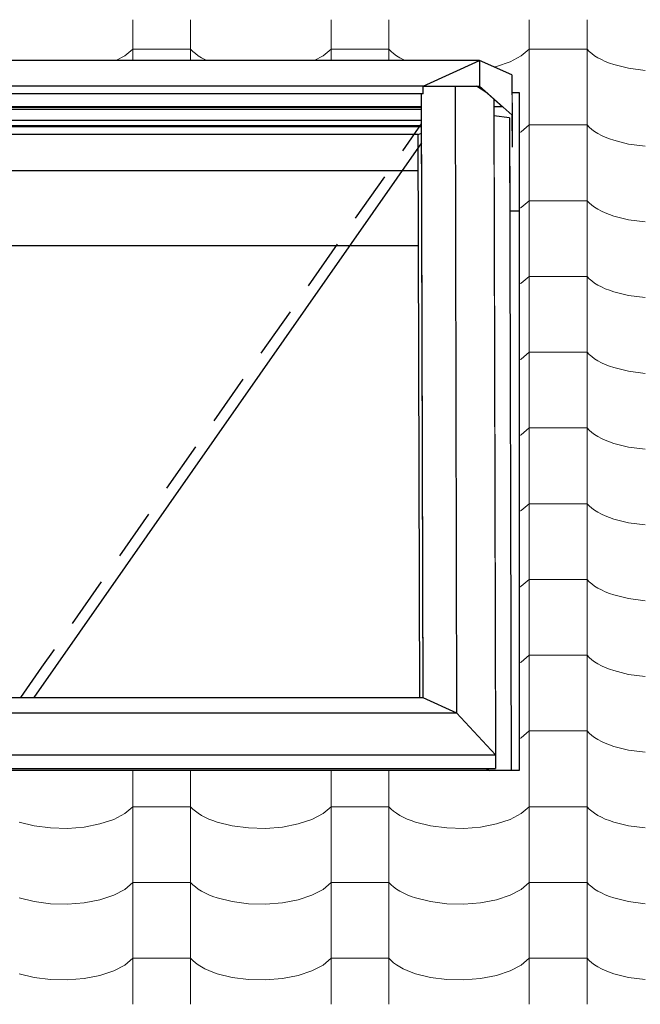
# Model space of a CAD drawing. Header units: millimetres. Extents: x -36478 to 31050, y -14815 to 11827.
# Tile 217 of 256: x -14846 to -14329, y 8788 to 9608. Entities that reach past the tile are written whole.
import ezdxf

# ---------------------------------------------------------------- set-up
doc = ezdxf.new("R2010")
doc.units = ezdxf.units.MM
doc.header["$MEASUREMENT"] = 0
doc.linetypes.add('Wipeout_Contour', pattern=[1000, 0, -1000])
for name, color, linetype in [('Nové_Konstrukce - krov', 7, 'Continuous'), ('Nové_Konstrukce - střechy a skořepiny', 7, 'Continuous'), ('Nové_Výplně - Povrchové', 7, 'Continuous')]:
    doc.layers.add(name, color=color, linetype=linetype)

# ---------------------------------------------------------------- blocks, each defined once
blk = doc.blocks.new('*X13')
at = {"layer": 'Nové_Výplně - Povrchové', "color": 21, "linetype": 'Continuous', "lineweight": 20, "true_color": 0xffaaaa}
for p, q in [((-14751.72, 9607.81), (-14751.72, 9573.71)), ((-14703.69, 9607.81), (-14703.69, 9573.71)), ((-14586.72, 9607.81), (-14586.72, 9573.71)), ((-14538.69, 9607.81), (-14538.69, 9573.71)), ((-14421.72, 9607.81), (-14421.72, 9544.94)), ((-14373.69, 9607.81), (-14373.69, 9544.94)), ((-14758.39, 9577.59), (-14751.72, 9583.28)), ((-14727.71, 9583.28), (-14751.72, 9583.28)), ((-14703.69, 9583.28), (-14727.71, 9583.28)), ((-14703.69, 9583.28), (-14701.86, 9581.39)), ((-14701.86, 9581.39), (-14699.74, 9579.56)), ((-14699.74, 9579.56), (-14697.34, 9577.8)), ((-14593.39, 9577.59), (-14586.72, 9583.28)), ((-14562.71, 9583.28), (-14586.72, 9583.28)), ((-14538.69, 9583.28), (-14562.71, 9583.28)), ((-14538.69, 9583.28), (-14536.86, 9581.39)), ((-14536.86, 9581.39), (-14534.74, 9579.56)), ((-14534.74, 9579.56), (-14532.34, 9577.8)), ((-14428.39, 9577.59), (-14421.72, 9583.28)), ((-14397.71, 9583.28), (-14421.72, 9583.28)), ((-14373.69, 9583.28), (-14397.71, 9583.28)), ((-14373.69, 9583.28), (-14371.86, 9581.39)), ((-14371.86, 9581.39), (-14369.74, 9579.56)), ((-14369.74, 9579.56), (-14367.34, 9577.8)), ((-14765.82, 9573.71), (-14758.39, 9577.59)), ((-14697.34, 9577.8), (-14694.65, 9576.13)), ((-14694.65, 9576.13), (-14691.71, 9574.55)), ((-14691.71, 9574.55), (-14689.9, 9573.71)), ((-14600.82, 9573.71), (-14593.39, 9577.59)), ((-14532.34, 9577.8), (-14529.65, 9576.13)), ((-14529.65, 9576.13), (-14526.71, 9574.55)), ((-14526.71, 9574.55), (-14524.9, 9573.71)), ((-14449.18, 9568.93), (-14437.7, 9572.73)), ((-14437.7, 9572.73), (-14428.39, 9577.59)), ((-14367.34, 9577.8), (-14364.65, 9576.13)), ((-14364.65, 9576.13), (-14361.71, 9574.55)), ((-14361.71, 9574.55), (-14358.53, 9573.07)), ((-14358.53, 9573.07), (-14355.12, 9571.7)), ((-14355.12, 9571.7), (-14351.5, 9570.45)), ((-14451.31, 9568.52), (-14449.18, 9568.93)), ((-14351.5, 9570.45), (-14339.05, 9567.35)), ((-14339.05, 9567.35), (-14325.39, 9565.59)), ((-14421.72, 9544.71), (-14421.72, 9481.83)), ((-14373.69, 9544.71), (-14373.69, 9481.83)), ((-14430.07, 9513.61), (-14428.39, 9514.49)), ((-14428.39, 9514.49), (-14421.72, 9520.18)), ((-14397.71, 9520.18), (-14421.72, 9520.18)), ((-14373.69, 9520.18), (-14397.71, 9520.18)), ((-14373.69, 9520.18), (-14371.86, 9518.28)), ((-14371.86, 9518.28), (-14369.74, 9516.45)), ((-14369.74, 9516.45), (-14367.34, 9514.7)), ((-14367.34, 9514.7), (-14364.65, 9513.03)), ((-14364.65, 9513.03), (-14361.71, 9511.45)), ((-14361.71, 9511.45), (-14358.53, 9509.97)), ((-14358.53, 9509.97), (-14355.12, 9508.6)), ((-14355.12, 9508.6), (-14351.5, 9507.35)), ((-14351.5, 9507.35), (-14339.05, 9504.24)), ((-14339.05, 9504.24), (-14325.39, 9502.49)), ((-14421.72, 9481.6), (-14421.72, 9418.73)), ((-14373.69, 9481.6), (-14373.69, 9418.73)), ((-14428.39, 9451.38), (-14421.72, 9457.07)), ((-14397.71, 9457.07), (-14421.72, 9457.07)), ((-14373.69, 9457.07), (-14397.71, 9457.07)), ((-14373.69, 9457.07), (-14371.86, 9455.18)), ((-14430.07, 9450.51), (-14428.39, 9451.38)), ((-14371.86, 9455.18), (-14369.74, 9453.35)), ((-14369.74, 9453.35), (-14367.34, 9451.59)), ((-14367.34, 9451.59), (-14364.65, 9449.92)), ((-14364.65, 9449.92), (-14361.71, 9448.34)), ((-14361.71, 9448.34), (-14358.53, 9446.86)), ((-14358.53, 9446.86), (-14355.12, 9445.49)), ((-14355.12, 9445.49), (-14351.5, 9444.24)), ((-14351.5, 9444.24), (-14339.05, 9441.14)), ((-14339.05, 9441.14), (-14325.39, 9439.38)), ((-14421.72, 9418.5), (-14421.72, 9355.62)), ((-14373.69, 9418.5), (-14373.69, 9355.62)), ((-14428.39, 9388.28), (-14421.72, 9393.97)), ((-14397.71, 9393.97), (-14421.72, 9393.97)), ((-14373.69, 9393.97), (-14397.71, 9393.97)), ((-14373.69, 9393.97), (-14371.86, 9392.07)), ((-14371.86, 9392.07), (-14369.74, 9390.24)), ((-14430.07, 9387.4), (-14428.39, 9388.28)), ((-14369.74, 9390.24), (-14367.34, 9388.49)), ((-14367.34, 9388.49), (-14364.65, 9386.82)), ((-14364.65, 9386.82), (-14361.71, 9385.24)), ((-14361.71, 9385.24), (-14358.53, 9383.76)), ((-14358.53, 9383.76), (-14355.12, 9382.39)), ((-14355.12, 9382.39), (-14351.5, 9381.14)), ((-14351.5, 9381.14), (-14339.05, 9378.03)), ((-14339.05, 9378.03), (-14325.39, 9376.28)), ((-14421.72, 9355.39), (-14421.72, 9292.52)), ((-14373.69, 9355.39), (-14373.69, 9292.52)), ((-14430.07, 9324.3), (-14428.39, 9325.17)), ((-14428.39, 9325.17), (-14421.72, 9330.86)), ((-14397.71, 9330.86), (-14421.72, 9330.86)), ((-14373.69, 9330.86), (-14397.71, 9330.86)), ((-14373.69, 9330.86), (-14371.86, 9328.97)), ((-14371.86, 9328.97), (-14369.74, 9327.14)), ((-14369.74, 9327.14), (-14367.34, 9325.38)), ((-14367.34, 9325.38), (-14364.65, 9323.71)), ((-14364.65, 9323.71), (-14361.71, 9322.13)), ((-14361.71, 9322.13), (-14358.53, 9320.65)), ((-14358.53, 9320.65), (-14355.12, 9319.28)), ((-14355.12, 9319.28), (-14351.5, 9318.03)), ((-14351.5, 9318.03), (-14339.05, 9314.93)), ((-14339.05, 9314.93), (-14325.39, 9313.17)), ((-14421.72, 9292.29), (-14421.72, 9229.41)), ((-14373.69, 9292.29), (-14373.69, 9229.41)), ((-14428.39, 9262.07), (-14421.72, 9267.76)), ((-14397.71, 9267.76), (-14421.72, 9267.76)), ((-14373.69, 9267.76), (-14397.71, 9267.76)), ((-14373.69, 9267.76), (-14371.86, 9265.86)), ((-14430.07, 9261.19), (-14428.39, 9262.07)), ((-14371.86, 9265.86), (-14369.74, 9264.03)), ((-14369.74, 9264.03), (-14367.34, 9262.28)), ((-14367.34, 9262.28), (-14364.65, 9260.61)), ((-14364.65, 9260.61), (-14361.71, 9259.03)), ((-14361.71, 9259.03), (-14358.53, 9257.55)), ((-14358.53, 9257.55), (-14355.12, 9256.18)), ((-14355.12, 9256.18), (-14351.5, 9254.93)), ((-14351.5, 9254.93), (-14339.05, 9251.82)), ((-14339.05, 9251.82), (-14325.39, 9250.07)), ((-14421.72, 9229.18), (-14421.72, 9166.31)), ((-14373.69, 9229.18), (-14373.69, 9166.31)), ((-14428.39, 9198.96), (-14421.72, 9204.65)), ((-14397.71, 9204.65), (-14421.72, 9204.65)), ((-14373.69, 9204.65), (-14397.71, 9204.65)), ((-14373.69, 9204.65), (-14371.86, 9202.76)), ((-14371.86, 9202.76), (-14369.74, 9200.93)), ((-14430.07, 9198.09), (-14428.39, 9198.96)), ((-14369.74, 9200.93), (-14367.34, 9199.17)), ((-14367.34, 9199.17), (-14364.65, 9197.5)), ((-14364.65, 9197.5), (-14361.71, 9195.92)), ((-14361.71, 9195.92), (-14358.53, 9194.45)), ((-14358.53, 9194.45), (-14355.12, 9193.08)), ((-14355.12, 9193.08), (-14351.5, 9191.82)), ((-14351.5, 9191.82), (-14339.05, 9188.72)), ((-14339.05, 9188.72), (-14325.39, 9186.96)), ((-14421.72, 9166.08), (-14421.72, 9103.2)), ((-14373.69, 9166.08), (-14373.69, 9103.2)), ((-14428.39, 9135.86), (-14421.72, 9141.55)), ((-14397.71, 9141.55), (-14421.72, 9141.55)), ((-14373.69, 9141.55), (-14397.71, 9141.55)), ((-14373.69, 9141.55), (-14371.86, 9139.65)), ((-14371.86, 9139.65), (-14369.74, 9137.82)), ((-14369.74, 9137.82), (-14367.34, 9136.07)), ((-14430.07, 9134.98), (-14428.39, 9135.86)), ((-14367.34, 9136.07), (-14364.65, 9134.4)), ((-14364.65, 9134.4), (-14361.71, 9132.82)), ((-14361.71, 9132.82), (-14358.53, 9131.34)), ((-14358.53, 9131.34), (-14355.12, 9129.97)), ((-14355.12, 9129.97), (-14351.5, 9128.72)), ((-14351.5, 9128.72), (-14339.05, 9125.61)), ((-14339.05, 9125.61), (-14325.39, 9123.86)), ((-14421.72, 9102.98), (-14421.72, 9040.1)), ((-14373.69, 9102.98), (-14373.69, 9040.1)), ((-14430.07, 9071.88), (-14428.39, 9072.75)), ((-14428.39, 9072.75), (-14421.72, 9078.44)), ((-14397.71, 9078.44), (-14421.72, 9078.44)), ((-14373.69, 9078.44), (-14397.71, 9078.44)), ((-14373.69, 9078.44), (-14371.86, 9076.55)), ((-14371.86, 9076.55), (-14369.74, 9074.72)), ((-14369.74, 9074.72), (-14367.34, 9072.96)), ((-14367.34, 9072.96), (-14364.65, 9071.29)), ((-14364.65, 9071.29), (-14361.71, 9069.71)), ((-14361.71, 9069.71), (-14358.53, 9068.24)), ((-14358.53, 9068.24), (-14355.12, 9066.87)), ((-14355.12, 9066.87), (-14351.5, 9065.61)), ((-14351.5, 9065.61), (-14339.05, 9062.51)), ((-14339.05, 9062.51), (-14325.39, 9060.75)), ((-14421.72, 9039.87), (-14421.72, 8976.99)), ((-14373.69, 9039.87), (-14373.69, 8976.99)), ((-14428.39, 9009.65), (-14421.72, 9015.34)), ((-14397.71, 9015.34), (-14421.72, 9015.34)), ((-14373.69, 9015.34), (-14397.71, 9015.34)), ((-14373.69, 9015.34), (-14371.86, 9013.44)), ((-14371.86, 9013.44), (-14369.74, 9011.61)), ((-14430.07, 9008.77), (-14428.39, 9009.65)), ((-14369.74, 9011.61), (-14367.34, 9009.86)), ((-14367.34, 9009.86), (-14364.65, 9008.19)), ((-14364.65, 9008.19), (-14361.71, 9006.61)), ((-14361.71, 9006.61), (-14358.53, 9005.13)), ((-14358.53, 9005.13), (-14355.12, 9003.76)), ((-14355.12, 9003.76), (-14351.5, 9002.51)), ((-14351.5, 9002.51), (-14339.05, 8999.41)), ((-14339.05, 8999.41), (-14325.39, 8997.65)), ((-14751.72, 8982.5), (-14751.72, 8976.99)), ((-14703.69, 8982.5), (-14703.69, 8976.99)), ((-14586.72, 8982.5), (-14586.72, 8976.99)), ((-14538.69, 8982.5), (-14538.69, 8976.99)), ((-14751.72, 8976.77), (-14751.72, 8913.89)), ((-14703.69, 8976.77), (-14703.69, 8913.89)), ((-14586.72, 8976.77), (-14586.72, 8913.89)), ((-14538.69, 8976.77), (-14538.69, 8913.89)), ((-14421.72, 8976.77), (-14421.72, 8913.89)), ((-14373.69, 8976.77), (-14373.69, 8913.89)), ((-14758.39, 8946.54), (-14751.72, 8952.23)), ((-14727.71, 8952.23), (-14751.72, 8952.23)), ((-14703.69, 8952.23), (-14727.71, 8952.23)), ((-14703.69, 8952.23), (-14701.86, 8950.34)), ((-14701.86, 8950.34), (-14699.74, 8948.51)), ((-14699.74, 8948.51), (-14697.34, 8946.76)), ((-14593.39, 8946.54), (-14586.72, 8952.23)), ((-14562.71, 8952.23), (-14586.72, 8952.23)), ((-14538.69, 8952.23), (-14562.71, 8952.23)), ((-14538.69, 8952.23), (-14536.86, 8950.34)), ((-14536.86, 8950.34), (-14534.74, 8948.51)), ((-14534.74, 8948.51), (-14532.34, 8946.76)), ((-14428.39, 8946.54), (-14421.72, 8952.23)), ((-14397.71, 8952.23), (-14421.72, 8952.23)), ((-14373.69, 8952.23), (-14397.71, 8952.23)), ((-14373.69, 8952.23), (-14371.86, 8950.34)), ((-14371.86, 8950.34), (-14369.74, 8948.51)), ((-14369.74, 8948.51), (-14367.34, 8946.76)), ((-14779.18, 8937.89), (-14767.7, 8941.68)), ((-14767.7, 8941.68), (-14758.39, 8946.54)), ((-14697.34, 8946.76), (-14694.65, 8945.08)), ((-14694.65, 8945.08), (-14691.71, 8943.5)), ((-14691.71, 8943.5), (-14688.53, 8942.03)), ((-14688.53, 8942.03), (-14685.12, 8940.66)), ((-14685.12, 8940.66), (-14681.5, 8939.4)), ((-14614.18, 8937.89), (-14602.7, 8941.68)), ((-14602.7, 8941.68), (-14593.39, 8946.54)), ((-14532.34, 8946.76), (-14529.65, 8945.08)), ((-14529.65, 8945.08), (-14526.71, 8943.5)), ((-14526.71, 8943.5), (-14523.53, 8942.03)), ((-14523.53, 8942.03), (-14520.12, 8940.66)), ((-14520.12, 8940.66), (-14516.5, 8939.4)), ((-14449.18, 8937.89), (-14437.7, 8941.68)), ((-14437.7, 8941.68), (-14428.39, 8946.54)), ((-14367.34, 8946.76), (-14364.65, 8945.08)), ((-14364.65, 8945.08), (-14361.71, 8943.5)), ((-14361.71, 8943.5), (-14358.53, 8942.03)), ((-14358.53, 8942.03), (-14355.12, 8940.66)), ((-14355.12, 8940.66), (-14351.5, 8939.4)), ((-14846.5, 8939.4), (-14834.05, 8936.3)), ((-14834.05, 8936.3), (-14820.39, 8934.55)), ((-14820.39, 8934.55), (-14806.21, 8934.23)), ((-14806.21, 8934.23), (-14792.24, 8935.36)), ((-14792.24, 8935.36), (-14779.18, 8937.89)), ((-14681.5, 8939.4), (-14669.05, 8936.3)), ((-14669.05, 8936.3), (-14655.39, 8934.55)), ((-14655.39, 8934.55), (-14641.21, 8934.23)), ((-14641.21, 8934.23), (-14627.24, 8935.36)), ((-14627.24, 8935.36), (-14614.18, 8937.89)), ((-14516.5, 8939.4), (-14504.05, 8936.3)), ((-14504.05, 8936.3), (-14490.39, 8934.55)), ((-14490.39, 8934.55), (-14476.21, 8934.23)), ((-14476.21, 8934.23), (-14462.24, 8935.36)), ((-14462.24, 8935.36), (-14449.18, 8937.89)), ((-14351.5, 8939.4), (-14339.05, 8936.3)), ((-14339.05, 8936.3), (-14325.39, 8934.55)), ((-14751.72, 8913.66), (-14751.72, 8850.78)), ((-14703.69, 8913.66), (-14703.69, 8850.78)), ((-14586.72, 8913.66), (-14586.72, 8850.78)), ((-14538.69, 8913.66), (-14538.69, 8850.78)), ((-14421.72, 8913.66), (-14421.72, 8850.78)), ((-14373.69, 8913.66), (-14373.69, 8850.78)), ((-14767.7, 8878.57), (-14758.39, 8883.44)), ((-14758.39, 8883.44), (-14751.72, 8889.13)), ((-14727.71, 8889.13), (-14751.72, 8889.13)), ((-14703.69, 8889.13), (-14727.71, 8889.13)), ((-14703.69, 8889.13), (-14701.86, 8887.24)), ((-14701.86, 8887.24), (-14699.74, 8885.41)), ((-14699.74, 8885.41), (-14697.34, 8883.65)), ((-14697.34, 8883.65), (-14694.65, 8881.98)), ((-14602.7, 8878.57), (-14593.39, 8883.44)), ((-14593.39, 8883.44), (-14586.72, 8889.13)), ((-14562.71, 8889.13), (-14586.72, 8889.13)), ((-14538.69, 8889.13), (-14562.71, 8889.13)), ((-14538.69, 8889.13), (-14536.86, 8887.24)), ((-14536.86, 8887.24), (-14534.74, 8885.41)), ((-14534.74, 8885.41), (-14532.34, 8883.65)), ((-14532.34, 8883.65), (-14529.65, 8881.98)), ((-14437.7, 8878.57), (-14428.39, 8883.44)), ((-14428.39, 8883.44), (-14421.72, 8889.13)), ((-14397.71, 8889.13), (-14421.72, 8889.13)), ((-14373.69, 8889.13), (-14397.71, 8889.13)), ((-14373.69, 8889.13), (-14371.86, 8887.24)), ((-14371.86, 8887.24), (-14369.74, 8885.41)), ((-14369.74, 8885.41), (-14367.34, 8883.65)), ((-14367.34, 8883.65), (-14364.65, 8881.98)), ((-14846.5, 8876.3), (-14834.05, 8873.2)), ((-14792.24, 8872.25), (-14779.18, 8874.78)), ((-14779.18, 8874.78), (-14767.7, 8878.57)), ((-14694.65, 8881.98), (-14691.71, 8880.4)), ((-14691.71, 8880.4), (-14688.53, 8878.92)), ((-14688.53, 8878.92), (-14685.12, 8877.55)), ((-14685.12, 8877.55), (-14681.5, 8876.3)), ((-14681.5, 8876.3), (-14669.05, 8873.2)), ((-14627.24, 8872.25), (-14614.18, 8874.78)), ((-14614.18, 8874.78), (-14602.7, 8878.57)), ((-14529.65, 8881.98), (-14526.71, 8880.4)), ((-14526.71, 8880.4), (-14523.53, 8878.92)), ((-14523.53, 8878.92), (-14520.12, 8877.55)), ((-14520.12, 8877.55), (-14516.5, 8876.3)), ((-14516.5, 8876.3), (-14504.05, 8873.2)), ((-14462.24, 8872.25), (-14449.18, 8874.78)), ((-14449.18, 8874.78), (-14437.7, 8878.57)), ((-14364.65, 8881.98), (-14361.71, 8880.4)), ((-14361.71, 8880.4), (-14358.53, 8878.92)), ((-14358.53, 8878.92), (-14355.12, 8877.55)), ((-14355.12, 8877.55), (-14351.5, 8876.3)), ((-14351.5, 8876.3), (-14339.05, 8873.2)), ((-14834.05, 8873.2), (-14820.39, 8871.44)), ((-14820.39, 8871.44), (-14806.21, 8871.12)), ((-14806.21, 8871.12), (-14792.24, 8872.25)), ((-14669.05, 8873.2), (-14655.39, 8871.44)), ((-14655.39, 8871.44), (-14641.21, 8871.12)), ((-14641.21, 8871.12), (-14627.24, 8872.25)), ((-14504.05, 8873.2), (-14490.39, 8871.44)), ((-14490.39, 8871.44), (-14476.21, 8871.12)), ((-14476.21, 8871.12), (-14462.24, 8872.25)), ((-14339.05, 8873.2), (-14325.39, 8871.44)), ((-14751.72, 8850.56), (-14751.72, 8787.68)), ((-14703.69, 8850.56), (-14703.69, 8787.68)), ((-14586.72, 8850.56), (-14586.72, 8787.68)), ((-14538.69, 8850.56), (-14538.69, 8787.68)), ((-14421.72, 8850.56), (-14421.72, 8787.68)), ((-14373.69, 8850.56), (-14373.69, 8787.68)), ((-14758.39, 8820.34), (-14751.72, 8826.03)), ((-14727.71, 8826.03), (-14751.72, 8826.03)), ((-14703.69, 8826.03), (-14727.71, 8826.03)), ((-14703.69, 8826.03), (-14701.86, 8824.13)), ((-14593.39, 8820.34), (-14586.72, 8826.03)), ((-14562.71, 8826.03), (-14586.72, 8826.03)), ((-14538.69, 8826.03), (-14562.71, 8826.03)), ((-14538.69, 8826.03), (-14536.86, 8824.13)), ((-14428.39, 8820.34), (-14421.72, 8826.03)), ((-14397.71, 8826.03), (-14421.72, 8826.03)), ((-14373.69, 8826.03), (-14397.71, 8826.03)), ((-14373.69, 8826.03), (-14371.86, 8824.13)), ((-14767.7, 8815.47), (-14758.39, 8820.34)), ((-14701.86, 8824.13), (-14699.74, 8822.3)), ((-14699.74, 8822.3), (-14697.34, 8820.55)), ((-14697.34, 8820.55), (-14694.65, 8818.87)), ((-14694.65, 8818.87), (-14691.71, 8817.3)), ((-14691.71, 8817.3), (-14688.53, 8815.82)), ((-14602.7, 8815.47), (-14593.39, 8820.34)), ((-14536.86, 8824.13), (-14534.74, 8822.3)), ((-14534.74, 8822.3), (-14532.34, 8820.55)), ((-14532.34, 8820.55), (-14529.65, 8818.87)), ((-14529.65, 8818.87), (-14526.71, 8817.3)), ((-14526.71, 8817.3), (-14523.53, 8815.82)), ((-14437.7, 8815.47), (-14428.39, 8820.34)), ((-14371.86, 8824.13), (-14369.74, 8822.3)), ((-14369.74, 8822.3), (-14367.34, 8820.55)), ((-14367.34, 8820.55), (-14364.65, 8818.87)), ((-14364.65, 8818.87), (-14361.71, 8817.3)), ((-14361.71, 8817.3), (-14358.53, 8815.82)), ((-14846.5, 8813.19), (-14834.05, 8810.09)), ((-14834.05, 8810.09), (-14820.39, 8808.34)), ((-14820.39, 8808.34), (-14806.21, 8808.02)), ((-14806.21, 8808.02), (-14792.24, 8809.15)), ((-14792.24, 8809.15), (-14779.18, 8811.68)), ((-14779.18, 8811.68), (-14767.7, 8815.47)), ((-14688.53, 8815.82), (-14685.12, 8814.45)), ((-14685.12, 8814.45), (-14681.5, 8813.19)), ((-14681.5, 8813.19), (-14669.05, 8810.09)), ((-14669.05, 8810.09), (-14655.39, 8808.34)), ((-14655.39, 8808.34), (-14641.21, 8808.02)), ((-14641.21, 8808.02), (-14627.24, 8809.15)), ((-14627.24, 8809.15), (-14614.18, 8811.68)), ((-14614.18, 8811.68), (-14602.7, 8815.47)), ((-14523.53, 8815.82), (-14520.12, 8814.45)), ((-14520.12, 8814.45), (-14516.5, 8813.19)), ((-14516.5, 8813.19), (-14504.05, 8810.09)), ((-14504.05, 8810.09), (-14490.39, 8808.34)), ((-14490.39, 8808.34), (-14476.21, 8808.02)), ((-14476.21, 8808.02), (-14462.24, 8809.15)), ((-14462.24, 8809.15), (-14449.18, 8811.68)), ((-14449.18, 8811.68), (-14437.7, 8815.47)), ((-14358.53, 8815.82), (-14355.12, 8814.45)), ((-14355.12, 8814.45), (-14351.5, 8813.19)), ((-14351.5, 8813.19), (-14339.05, 8810.09)), ((-14339.05, 8810.09), (-14325.39, 8808.34))]:
    blk.add_line(p, q, dxfattribs=at)
blk = doc.blocks.new('výplň_6_1', base_point=(0, 0))
at = {"layer": 'Nové_Výplně - Povrchové', "color": 21, "linetype": 'Continuous', "lineweight": 20, "true_color": 0xffaaaa}
blk.add_blockref('*X13', (0, 0), dxfattribs=at)

msp = doc.modelspace()

# ---------------------------------------------------------------- block references
at = {"layer": 'Nové_Výplně - Povrchové', "color": 21, "linetype": 'Continuous', "lineweight": 20, "true_color": 0xffaaaa}
msp.add_blockref('výplň_6_1', (0, 0), dxfattribs=at)

# ---------------------------------------------------------------- next in the draw order: wipeouts: each hides what was drawn before it
at = {"color": 254, "linetype": 'Wipeout_Contour', "lineweight": 0, "ltscale": 190219.461031}
msp.add_wipeout([(-14443.82, 9535.18), (-14451.18, 9535.18), (-14451.16, 9527.64), (-14438.21, 9526.17), (-14438.01, 9448.36), (-14430.07, 9448.36), (-14430.07, 9547.26), (-14436.17, 9547.26), (-14436.12, 9528.31), (-14436.13, 9501.58), (-14436.2, 9528.39)], dxfattribs=at).dxf.layer = 'Nové_Výplně - Povrchové'
at = {"color": 254, "linetype": 'Wipeout_Contour', "lineweight": 0, "ltscale": 70604.647562}
msp.add_wipeout([(-14511.67, 9535.18), (-15194.55, 9535.18), (-15194.55, 9534.63), (-14511.67, 9534.63)], dxfattribs=at).dxf.layer = 'Nové_Výplně - Povrchové'

# ---------------------------------------------------------------- next in the draw order: linework, layer by layer
at = {"layer": 'Nové_Konstrukce - střechy a skořepiny', "color": 1, "linetype": 'Continuous', "lineweight": 25}
msp.add_line((-14430.07, 9547.26), (-14430.07, 8982.5), dxfattribs=at)

# ---------------------------------------------------------------- next in the draw order: wipeouts: each hides what was drawn before it
at = {"color": 254, "linetype": 'Wipeout_Contour', "lineweight": 0, "ltscale": 119685.352695}
msp.add_wipeout([(-14457.77, 8984.2), (-14454.79, 8982.5), (-14436.82, 8982.5), (-14438.21, 9526.17), (-14451.16, 9527.64), (-14449.8, 8995.35), (-14449.81, 8984.2)], dxfattribs=at).dxf.layer = 'Nové_Výplně - Povrchové'

# ---------------------------------------------------------------- next in the draw order: linework, layer by layer
at = {"layer": 'Nové_Konstrukce - střechy a skořepiny', "color": 1, "linetype": 'Continuous', "lineweight": 25}
msp.add_line((-14430.07, 9448.36), (-14438.01, 9448.36), dxfattribs=at)

# ---------------------------------------------------------------- next in the draw order: wipeouts: each hides what was drawn before it
at = {"color": 254, "linetype": 'Wipeout_Contour', "lineweight": 0, "ltscale": 103415.823581}
msp.add_wipeout([(-14483.59, 9552.37), (-14482.26, 9030.35), (-14449.8, 8995.35), (-14451.19, 9541.75), (-14457.05, 9546.98), (-14465.68, 9552.37)], dxfattribs=at).dxf.layer = 'Nové_Výplně - Povrchové'
at = {"color": 254, "linetype": 'Wipeout_Contour', "lineweight": 0, "ltscale": 87112.346804}
msp.add_wipeout([(-15248.85, 8982.5), (-15226.79, 8982.5), (-14454.79, 8982.5), (-14457.77, 8984.2), (-15245.87, 8984.2)], dxfattribs=at).dxf.layer = 'Nové_Výplně - Povrchové'

# ---------------------------------------------------------------- next in the draw order: wipeouts: each hides what was drawn before it
at = {"color": 254, "linetype": 'Wipeout_Contour', "lineweight": 0, "ltscale": 103625.342125}
msp.add_wipeout([(-14510.11, 9546.13), (-14511.7, 9546.13), (-14510.41, 9043.11), (-14482.26, 9030.35), (-14483.59, 9552.37), (-14510.1, 9552.37)], dxfattribs=at).dxf.layer = 'Nové_Výplně - Povrchové'
at = {"color": 254, "linetype": 'Wipeout_Contour', "lineweight": 0, "ltscale": 51937.202975}
msp.add_wipeout([(-14451.19, 9541.75), (-14451.18, 9535.18), (-14443.82, 9535.18)], dxfattribs=at).dxf.layer = 'Nové_Výplně - Povrchové'
at = {"color": 254, "linetype": 'Wipeout_Contour', "lineweight": 0, "ltscale": 69447.575203}
msp.add_wipeout([(-15253.8, 8995.35), (-14449.8, 8995.35), (-14449.81, 8984.2), (-15253.81, 8984.2)], dxfattribs=at).dxf.layer = 'Nové_Výplně - Povrchové'

# ---------------------------------------------------------------- next in the draw order: linework, layer by layer
at = {"layer": 'Nové_Konstrukce - krov', "color": 1, "linetype": 'Continuous', "lineweight": 25}
for p, q in [((-15253.81, 8984.2), (-14449.81, 8984.2)), ((-14457.77, 8984.2), (-14454.79, 8982.5))]:
    msp.add_line(p, q, dxfattribs=at)
at = {"layer": 'Nové_Konstrukce - střechy a skořepiny', "color": 1, "linetype": 'Continuous', "lineweight": 25}
msp.add_line((-14430.07, 8982.5), (-15272.68, 8982.5), dxfattribs=at)

# ---------------------------------------------------------------- next in the draw order: wipeouts: each hides what was drawn before it
at = {"color": 254, "linetype": 'Wipeout_Contour', "lineweight": 0, "ltscale": 70635.678625}
msp.add_wipeout([(-14510.1, 9552.37), (-15196.1, 9552.37), (-15196.1, 9546.13), (-14510.11, 9546.13)], dxfattribs=at).dxf.layer = 'Nové_Výplně - Povrchové'
at = {"color": 254, "linetype": 'Wipeout_Contour', "lineweight": 0, "ltscale": 69495.090473}
msp.add_wipeout([(-15221.39, 9030.35), (-14482.26, 9030.35), (-14449.8, 8995.35), (-15253.8, 8995.35)], dxfattribs=at).dxf.layer = 'Nové_Výplně - Povrchové'

# ---------------------------------------------------------------- next in the draw order: linework, layer by layer
at = {"layer": 'Nové_Konstrukce - krov', "color": 1, "linetype": 'Continuous', "lineweight": 25}
for p, q in [((-15253.8, 8995.35), (-14449.8, 8995.35)), ((-14449.8, 8995.35), (-14449.81, 8984.2))]:
    msp.add_line(p, q, dxfattribs=at)

# ---------------------------------------------------------------- next in the draw order: wipeouts: each hides what was drawn before it
at = {"color": 254, "linetype": 'Wipeout_Contour', "lineweight": 0, "ltscale": 70666.191379}
msp.add_wipeout([(-14463.16, 9573.71), (-15243.15, 9573.71), (-15196.1, 9552.37), (-14510.1, 9552.37)], dxfattribs=at).dxf.layer = 'Nové_Výplně - Povrchové'
at = {"color": 254, "linetype": 'Wipeout_Contour', "lineweight": 0, "ltscale": 70617.127799}
msp.add_wipeout([(-15194.58, 9546.13), (-15194.55, 9535.18), (-14511.67, 9535.18), (-14511.7, 9546.13)], dxfattribs=at).dxf.layer = 'Nové_Výplně - Povrchové'
at = {"color": 254, "linetype": 'Wipeout_Contour', "lineweight": 0, "ltscale": 69544.088904}
msp.add_wipeout([(-15193.3, 9043.11), (-14510.41, 9043.11), (-14482.26, 9030.35), (-15221.39, 9030.35)], dxfattribs=at).dxf.layer = 'Nové_Výplně - Povrchové'

# ---------------------------------------------------------------- next in the draw order: linework, layer by layer
at = {"layer": 'Nové_Konstrukce - krov', "color": 1, "linetype": 'Continuous', "lineweight": 25}
for p, q in [((-14510.11, 9546.13), (-15196.1, 9546.13)), ((-15221.39, 9030.35), (-14482.26, 9030.35)), ((-14482.26, 9030.35), (-14449.8, 8995.35))]:
    msp.add_line(p, q, dxfattribs=at)

# ---------------------------------------------------------------- next in the draw order: wipeouts: each hides what was drawn before it
at = {"color": 254, "linetype": 'Wipeout_Contour', "lineweight": 0, "ltscale": 51992.908633}
msp.add_wipeout([(-14463.1, 9552.37), (-14465.68, 9552.37), (-14457.05, 9546.98)], dxfattribs=at).dxf.layer = 'Nové_Výplně - Povrchové'
at = {"color": 254, "linetype": 'Wipeout_Contour', "lineweight": 0, "ltscale": 70080.61469}
msp.add_wipeout([(-15194.55, 9534.63), (-15193.3, 9043.11), (-14510.41, 9043.11), (-14511.67, 9534.63)], dxfattribs=at).dxf.layer = 'Nové_Výplně - Povrchové'

# ---------------------------------------------------------------- next in the draw order: linework, layer by layer
at = {"layer": 'Nové_Konstrukce - krov', "color": 1, "linetype": 'Continuous', "lineweight": 25}
for p, q in [((-14511.7, 9546.13), (-14510.41, 9043.11)), ((-14511.67, 9535.18), (-15194.55, 9535.18)), ((-14511.67, 9534.63), (-15194.55, 9534.63)), ((-14511.66, 9533.04), (-15194.55, 9533.04)), ((-14511.64, 9523.96), (-15194.53, 9523.96)), ((-14511.63, 9519.5), (-15194.51, 9519.5)), ((-14511.63, 9518.6), (-15194.51, 9518.6)), ((-14511.63, 9521.09), (-14527.29, 9498.66)), ((-14514.12, 9512.24), (-15192.12, 9512.24)), ((-14514.12, 9512.24), (-14511.61, 9513.38)), ((-14512.93, 9043.11), (-14514.12, 9512.24)), ((-14514.09, 9501.54), (-14834.22, 9043.11)), ((-14511.59, 9505.12), (-14514.09, 9501.54)), ((-14514.04, 9482), (-15192.04, 9482)), ((-14542.4, 9477.03), (-14566.57, 9442.42)), ((-15191.89, 9419.8), (-14513.89, 9419.8)), ((-14581.67, 9420.79), (-14605.84, 9386.18)), ((-14620.94, 9364.55), (-14645.11, 9329.94)), ((-14660.22, 9308.31), (-14684.38, 9273.7)), ((-14699.49, 9252.07), (-14723.66, 9217.46)), ((-14738.76, 9195.83), (-14762.93, 9161.22)), ((-14778.04, 9139.59), (-14802.2, 9104.98)), ((-14817.31, 9083.35), (-14827.68, 9068.49)), ((-14827.68, 9068.49), (-14845.41, 9043.11)), ((-15193.3, 9043.11), (-14510.41, 9043.11)), ((-14510.41, 9043.11), (-14482.26, 9030.35))]:
    msp.add_line(p, q, dxfattribs=at)

# ---------------------------------------------------------------- next in the draw order: wipeouts: each hides what was drawn before it
at = {"color": 254, "linetype": 'Wipeout_Contour', "lineweight": 0, "ltscale": 52049.861719}
msp.add_wipeout([(-14510.1, 9552.37), (-14463.1, 9552.37), (-14463.16, 9573.71)], dxfattribs=at).dxf.layer = 'Nové_Výplně - Povrchové'

# ---------------------------------------------------------------- next in the draw order: linework, layer by layer
at = {"layer": 'Nové_Konstrukce - krov', "color": 1, "linetype": 'Continuous', "lineweight": 25}
for p, q in [((-14510.1, 9552.37), (-15196.1, 9552.37)), ((-14510.11, 9546.13), (-14510.1, 9552.37)), ((-14483.59, 9552.37), (-14482.26, 9030.35))]:
    msp.add_line(p, q, dxfattribs=at)

# ---------------------------------------------------------------- next in the draw order: wipeouts: each hides what was drawn before it
at = {"color": 254, "linetype": 'Wipeout_Contour', "lineweight": 0, "ltscale": 69290.574131}
msp.add_wipeout([(-14463.16, 9573.71), (-14463.1, 9552.37), (-14436.12, 9528.31), (-14436.2, 9561.91)], dxfattribs=at).dxf.layer = 'Nové_Výplně - Povrchové'

# ---------------------------------------------------------------- next in the draw order: linework, layer by layer
at = {"layer": 'Nové_Konstrukce - krov', "color": 1, "linetype": 'Continuous', "lineweight": 25}
for p, q in [((-14463.16, 9573.71), (-15243.15, 9573.71)), ((-14510.1, 9552.37), (-14463.16, 9573.71)), ((-14463.16, 9573.71), (-14463.1, 9552.37)), ((-14436.2, 9561.91), (-14463.16, 9573.71)), ((-14510.1, 9552.37), (-14463.1, 9552.37)), ((-14457.05, 9546.98), (-14465.68, 9552.37)), ((-14451.19, 9541.75), (-14449.8, 8995.35)), ((-14443.82, 9535.18), (-14451.18, 9535.18))]:
    msp.add_line(p, q, dxfattribs=at)
at = {"layer": 'Nové_Konstrukce - střechy a skořepiny', "color": 1, "linetype": 'Continuous', "lineweight": 25}
msp.add_line((-14436.17, 9547.26), (-14430.07, 9547.26), dxfattribs=at)

# ---------------------------------------------------------------- next in the draw order: wipeouts: each hides what was drawn before it
at = {"color": 254, "linetype": 'Wipeout_Contour', "lineweight": 0, "ltscale": 51877.285279}
msp.add_wipeout([(-14436.2, 9528.39), (-14436.13, 9501.58), (-14436.12, 9528.31)], dxfattribs=at).dxf.layer = 'Nové_Výplně - Povrchové'

# ---------------------------------------------------------------- next in the draw order: linework, layer by layer
at = {"layer": 'Nové_Konstrukce - krov', "color": 1, "linetype": 'Continuous', "lineweight": 25}
for p, q in [((-14436.2, 9561.91), (-14436.12, 9528.31)), ((-14463.1, 9552.37), (-14436.12, 9528.31)), ((-14438.21, 9526.17), (-14451.16, 9527.64)), ((-14438.21, 9526.17), (-14436.82, 8982.5)), ((-14436.2, 9528.39), (-14436.13, 9501.58)), ((-14436.12, 9528.31), (-14436.13, 9501.58))]:
    msp.add_line(p, q, dxfattribs=at)

doc.saveas('drawing.dxf')
